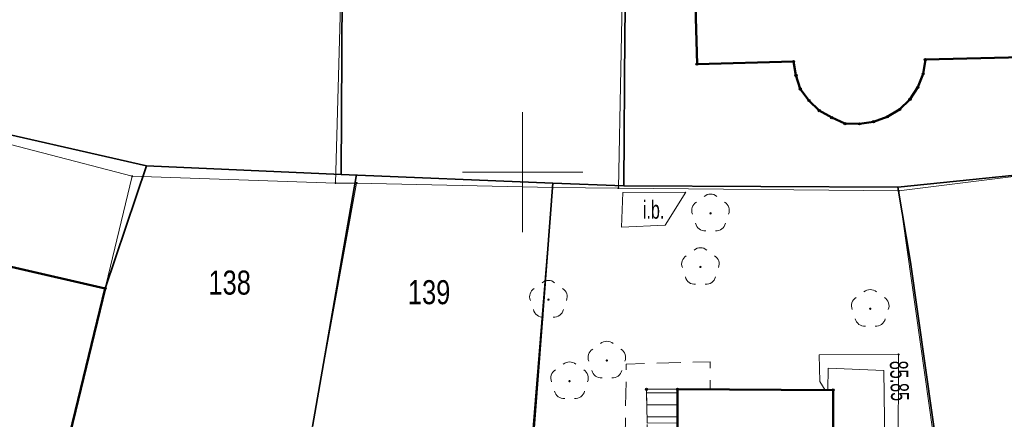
# Model space of a CAD drawing. Header units: metres. Extents: x 7504240 to 7504745, y 5782869 to 5783359.
# Tile 12 of 93: x 7504429 to 7504470, y 5782940 to 5782956. Entities that reach past the tile are written whole.
import ezdxf
from ezdxf.enums import TextEntityAlignment as Align

# ---------------------------------------------------------------- set-up
doc = ezdxf.new("R2010")
doc.units = ezdxf.units.M
doc.header["$MEASUREMENT"] = 0
doc.linetypes.add('1.0_0.5', pattern=[1.5, 1, -0.5])
doc.linetypes.add('219-500', pattern=[0])
doc.layers.get('0').update_dxf_attribs({"color": 2, "linetype": 'CONTINUOUS', "lineweight": 5})
for name, color, linetype in [('203-punkt graniczny', 7, 'CONTINUOUS'), ('211-numer działki ewidencyjnej', 7, 'CONTINUOUS'), ('219-działka ewidencyjna', 7, 'CONTINUOUS'), ('312-budynek ewidencyjny', 7, 'CONTINUOUS'), ('352-schody', 7, 'CONTINUOUS'), ('chodnik', 7, 'CONTINUOUS'), ('drzewo liściaste', 7, 'CONTINUOUS'), ('inna budowla', 7, 'CONTINUOUS'), ('inna budowla-Atr17', 7, 'CONTINUOUS'), ('ogrodzenie trwałe', 7, 'CONTINUOUS'), ('przewód gazowy', 7, 'CONTINUOUS'), ('Punkt budynku', 7, 'CONTINUOUS'), ('rzędna', 7, 'CONTINUOUS'), ('rzędna-Atr2', 7, 'CONTINUOUS'), ('Wstawianie ramki sekcyjnej z opisem', 7, 'CONTINUOUS')]:
    doc.layers.add(name, color=color, linetype=linetype)
doc.styles.get("Standard").update_dxf_attribs({"font": 'Working1250', "width": 0.75})
doc.linetypes.add('902-500', pattern='A,3.75,0,[1,ksztalty.shx,S=0.5,R=0,X=0,Y=0],3.75', length=7.5)

# ---------------------------------------------------------------- blocks, each defined once
blk = doc.blocks.new('OP021')
at = {"linetype": 'Continuous', "lineweight": 13}
h = blk.add_hatch(color=0, dxfattribs=at)
edge = h.paths.add_edge_path()
edge.add_arc((0, 0), 0.05, 0, 360)
at = {"color": 0, "linetype": 'Continuous', "lineweight": 13}
for centre, start, end in [((-0.38, 0.124), 121.308, 202.548), ((0, 0.4), 49.272, 130.728), ((0.38, 0.124), 337.452, 58.692), ((-0.235, -0.324), 193.221, 274.871), ((0.235, -0.324), 265.129, 346.779)]:
    blk.add_arc(centre, 0.4, start, end, dxfattribs=at)
blk = doc.blocks.new('PW01')
at = {"linetype": 'Continuous', "lineweight": 13}
h = blk.add_hatch(color=0, dxfattribs=at)
edge = h.paths.add_edge_path()
edge.add_arc((0, 0), 0.045, 0, 360)
blk = doc.blocks.new('203')
at = {"linetype": 'Continuous', "lineweight": 0}
h = blk.add_hatch(color=0, dxfattribs=at)
edge = h.paths.add_edge_path()
edge.add_arc((0, 0), 0.045, 0, 360)
blk = doc.blocks.new('PUNKTBUD')
at = {"color": 0}
blk.add_circle((0, 0), 0.045, dxfattribs=at)

msp = doc.modelspace()

# ---------------------------------------------------------------- linework, layer by layer
at = {"layer": '219-działka ewidencyjna', "color": 7, "linetype": '219-500', "lineweight": 18, "flags": 128}
for points in [[(7504454.66, 5782984.09), (7504453.98, 5782949.34)], [(7504442.22, 5782949.55), (7504442.66, 5782965.42)], [(7504426.3, 5782951.78), (7504433.77, 5782949.83)], [(7504465.64, 5782949.22), (7504476.39, 5782950.57)], [(7504433.77, 5782949.83), (7504425.99, 5782917.59)], [(7504433.77, 5782949.83), (7504442.22, 5782949.55)], [(7504443.1, 5782949.55), (7504440.56, 5782935.55)], [(7504442.22, 5782949.55), (7504443.1, 5782949.55)], [(7504451.24, 5782949.37), (7504443.1, 5782949.55)], [(7504451.24, 5782949.37), (7504450.27, 5782937.45)], [(7504451.24, 5782949.37), (7504453.98, 5782949.34)], [(7504453.98, 5782949.34), (7504465.64, 5782949.22)], [(7504465.64, 5782949.22), (7504470.63, 5782913.9)]]:
    msp.add_lwpolyline(points, dxfattribs=at)
at = {"layer": '312-budynek ewidencyjny', "color": 7, "linetype": 'Continuous', "lineweight": 50, "flags": 128}
for points in [[(7504456.94, 5782965.59), (7504457.25, 5782954.49)], [(7504457.25, 5782954.49), (7504461.26, 5782954.6)], [(7504461.26, 5782954.6), (7504461.36, 5782954.03)], [(7504466.65, 5782954.09), (7504466.74, 5782954.68)], [(7504466.74, 5782954.68), (7504470.77, 5782954.79)], [(7504461.36, 5782954.03), (7504461.54, 5782953.46)], [(7504466.43, 5782953.53), (7504466.65, 5782954.09)], [(7504461.54, 5782953.46), (7504461.9, 5782952.98)], [(7504466.1, 5782953.03), (7504466.43, 5782953.53)], [(7504461.9, 5782952.98), (7504462.33, 5782952.56)], [(7504465.67, 5782952.61), (7504466.1, 5782953.03)], [(7504462.33, 5782952.56), (7504462.85, 5782952.27)], [(7504465.16, 5782952.3), (7504465.67, 5782952.61)], [(7504462.85, 5782952.27), (7504463.4, 5782952.02)], [(7504464.59, 5782952.1), (7504465.16, 5782952.3)], [(7504463.4, 5782952.02), (7504464, 5782952.01)], [(7504464, 5782952.01), (7504464.59, 5782952.1)], [(7504432.64, 5782945.17), (7504424.81, 5782946.97)], [(7504430.96, 5782938.19), (7504432.64, 5782945.17)], [(7504456.44, 5782940.97), (7504456.43, 5782937.81)], [(7504462.91, 5782940.94), (7504456.44, 5782940.97)], [(7504462.85, 5782927.33), (7504462.91, 5782940.94)]]:
    msp.add_lwpolyline(points, dxfattribs=at)
at = {"layer": '352-schody', "color": 7, "linetype": 'Continuous', "lineweight": 18, "flags": 128}
msp.add_lwpolyline([(7504456.44, 5782939.58), (7504456.44, 5782940.97), (7504455.15, 5782940.97), (7504455.17, 5782939.56)], close=True, dxfattribs=at)
msp.add_lwpolyline([(7504456.44, 5782939.58), (7504456.44, 5782940.97), (7504455.15, 5782940.97), (7504455.17, 5782939.56)], close=True, dxfattribs=at)
for points in [[(7504456.44, 5782940.821), (7504455.152, 5782940.822)], [(7504456.44, 5782940.321), (7504455.159, 5782940.322)], [(7504456.44, 5782939.821), (7504455.166, 5782939.822)]]:
    msp.add_lwpolyline(points, dxfattribs=at)
at = {"layer": 'chodnik', "color": 7, "linetype": '1.0_0.5', "lineweight": 18, "flags": 128}
msp.add_lwpolyline([(7504450.3, 5782935.15), (7504450.28, 5782936.82), (7504450.45, 5782939.1), (7504454.26, 5782939.05), (7504454.31, 5782942.02), (7504457.8, 5782942.12), (7504457.8, 5782940.96), (7504456.44, 5782940.97), (7504455.15, 5782940.97), (7504455.17, 5782939.56), (7504455.16, 5782937.82), (7504451.68, 5782937.83), (7504451.67, 5782935.14)], close=True, dxfattribs=at)
at = {"layer": 'inna budowla', "color": 7, "linetype": 'Continuous', "lineweight": 18, "flags": 128}
msp.add_lwpolyline([(7504454.16, 5782949.15), (7504456.78, 5782949.17), (7504455.92, 5782947.8), (7504454.11, 5782947.71)], close=True, dxfattribs=at)
at = {"layer": 'ogrodzenie trwałe', "color": 7, "linetype": '902-500', "lineweight": 35, "flags": 128}
for points in [[(7504454.65, 5782985.8), (7504454.46, 5782968.93), (7504454.25, 5782955.78), (7504454.2, 5782949.43)], [(7504442.45, 5782949.91), (7504434.36, 5782950.26), (7504426.44, 5782952.07), (7504428.25, 5782959.91), (7504430.89, 5782971.78), (7504433.64, 5782984.31)], [(7504454.2, 5782949.43), (7504451.25, 5782949.55), (7504442.45, 5782949.91), (7504442.54, 5782965.1)], [(7504434.36, 5782950.26), (7504432.64, 5782945.17)], [(7504443.09, 5782949.9), (7504441.26, 5782939.43)], [(7504454.2, 5782949.43), (7504465.6, 5782949.38), (7504472.23, 5782950.05)], [(7504450.48, 5782912.82), (7504450.4, 5782924.04), (7504450.28, 5782936.82), (7504451.25, 5782949.55)], [(7504470.69, 5782914.03), (7504466.12, 5782946.26), (7504465.6, 5782949.38)]]:
    msp.add_lwpolyline(points, dxfattribs=at)
at = {"layer": 'przewód gazowy', "color": 52, "linetype": 'Continuous', "lineweight": 18, "flags": 128}
for points in [[(7504466.27, 5782913.46), (7504466.76, 5782914.2), (7504465.55, 5782921.62), (7504465.63, 5782942.42), (7504462.32, 5782942.41), (7504462.35, 5782941.29), (7504462.57, 5782940.94)], [(7504466.27, 5782913.46), (7504465.29, 5782921.57), (7504465.01, 5782941.76), (7504462.7, 5782941.85), (7504462.69, 5782940.94)]]:
    msp.add_lwpolyline(points, dxfattribs=at)
at = {"layer": 'Wstawianie ramki sekcyjnej z opisem', "color": 7, "linetype": 'Continuous', "lineweight": 13, "flags": 128}
for points in [[(7504450, 5782947.5), (7504450, 5782952.5)], [(7504447.5, 5782950), (7504452.5, 5782950)]]:
    msp.add_lwpolyline(points, dxfattribs=at)

# ---------------------------------------------------------------- block references
at = {"layer": '203-punkt graniczny', "color": 7, "linetype": 'Continuous', "lineweight": 18}
for p in [(7504433.77, 5782949.83), (7504442.22, 5782949.55), (7504443.1, 5782949.55), (7504451.24, 5782949.37), (7504453.98, 5782949.34), (7504465.64, 5782949.22)]:
    msp.add_blockref('203', p, dxfattribs=at)
at = {"layer": 'drzewo liściaste', "color": 94, "linetype": 'Continuous', "lineweight": 18}
for p in [(7504457.81, 5782948.29), (7504457.39, 5782946.06), (7504451.07, 5782944.7), (7504464.45, 5782944.32), (7504453.5, 5782942.17), (7504451.95, 5782941.31)]:
    msp.add_blockref('OP021', p, dxfattribs=at)
at = {"layer": 'Punkt budynku', "color": 5, "linetype": 'Continuous', "lineweight": 18}
for p in [(7504461.26, 5782954.6), (7504466.74, 5782954.68), (7504457.25, 5782954.49), (7504461.36, 5782954.03), (7504466.65, 5782954.09), (7504461.54, 5782953.46), (7504466.43, 5782953.53), (7504461.9, 5782952.98), (7504466.1, 5782953.03), (7504462.33, 5782952.56), (7504465.67, 5782952.61), (7504462.85, 5782952.27), (7504464.59, 5782952.1), (7504465.16, 5782952.3), (7504463.4, 5782952.02), (7504464, 5782952.01), (7504432.64, 5782945.17), (7504455.15, 5782940.97), (7504456.44, 5782940.97), (7504462.91, 5782940.94)]:
    msp.add_blockref('PUNKTBUD', p, dxfattribs=at)
at = {"layer": 'rzędna', "color": 52, "linetype": 'Continuous', "lineweight": 18}
msp.add_blockref('PW01', (7504465.63, 5782942.42), dxfattribs=at)

# ---------------------------------------------------------------- texts
at = {"layer": '211-numer działki ewidencyjnej', "color": 7, "linetype": 'Continuous', "lineweight": 18, "width": 0.79}
for s, p in [('138', (7504436.94, 5782944.91)), ('139', (7504445.23, 5782944.51))]:
    msp.add_text(s, height=1, dxfattribs=at).set_placement(p)
at = {"layer": 'inna budowla-Atr17', "color": 7, "width": 0.667}
msp.add_text('i.b.', height=0.75, dxfattribs=at).set_placement((7504455.445, 5782948.44), align=Align.MIDDLE_CENTER)
at = {"layer": 'rzędna-Atr2', "color": 52, "width": 0.667}
msp.add_text('85.85', height=0.75, rotation=271.851, dxfattribs=at).set_placement((7504465.638, 5782942.159), align=Align.MIDDLE_LEFT)

doc.saveas('drawing.dxf')
